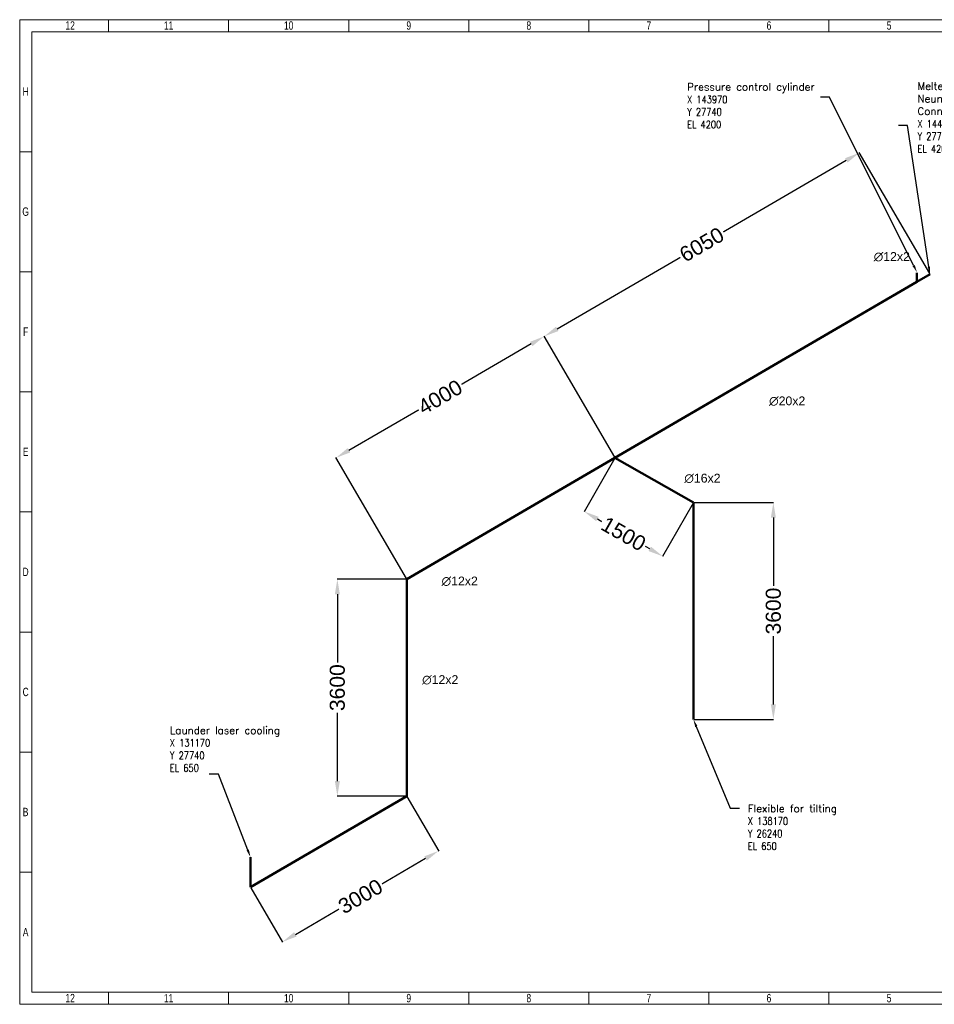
# Model space of a CAD drawing. Header units: millimetres. Extents: x 47656 to 70526, y -87907 to -71571.
# Tile 1 of 14: x 47656 to 62831, y -87907 to -71571. Entities that reach past the tile are written whole.
import ezdxf
from ezdxf import colors
from ezdxf.entities.mleader import LeaderData, LeaderLine
from ezdxf.math import Vec2, Vec3

# ---------------------------------------------------------------- set-up
doc = ezdxf.new("R2010")
doc.units = ezdxf.units.MM
doc.header["$LTSCALE"] = 0.25
doc.linetypes.add('HS_Solid', pattern=[0])
for name, color, linetype in [('Annotation', 7, 'Continuous'), ('COTAS', 136, 'Continuous'), ('Dimension', 1, 'Continuous')]:
    doc.layers.add(name, color=color, linetype=linetype)
doc.layers.add('Pipe Small Bore', color=30, linetype='Continuous', lineweight=50)
doc.styles.add('AdskIsoMetric', font='romans.shx')
doc.styles.add('MtXpl_Arial_Unicode_', font='ARIALUNI.ttf')
doc.styles.add('SLDTEXTSTYLE3', font='TXT', dxfattribs={"width": 0.75})
doc.styles.get("Standard").update_dxf_attribs({"font": 'arial.ttf'})
doc.dimstyles.new('AdskIsoMetric', dxfattribs={"dimtxt": 2.5, "dimasz": 2.5, "dimexe": 1, "dimexo": 2, "dimgap": 0.8, "dimtad": 1, "dimdec": 0, "dimrnd": 1, "dimzin": 0, "dimdsep": 46, "dimtxsty": 'AdskIsoMetric', "dimcen": 0, "dimclrt": 7, "dimadec": 0, "dimazin": 0, "dimtfac": 1, "dimtdec": 0, "dimtmove": 1, "dimatfit": 3, "dimfxl": 1, "dimtfill": 1, "dimfrac": 2, "dimtolj": 1, "dimtzin": 0, "dimarcsym": 0})

# ---------------------------------------------------------------- blocks, each defined once
blk = doc.blocks.new('cajetin')
at = {"color": 7, "linetype": 'Continuous', "lineweight": 18}
for p, q in [((0, 0), (0, 615)), ((0, 615), (861, 615)), ((55.5, 607.5), (55.5, 615)), ((130.5, 607.5), (130.5, 615)), ((205.5, 607.5), (205.5, 615)), ((280.5, 607.5), (280.5, 615)), ((355.5, 607.5), (355.5, 615)), ((430.5, 607.5), (430.5, 615)), ((505.5, 607.5), (505.5, 615)), ((7.5, 7.5), (7.5, 607.5)), ((7.5, 607.5), (853.5, 607.5)), ((430.5, 607.5), (430.5, 607.5)), ((7.5, 532.5), (0, 532.5)), ((7.5, 457.5), (0, 457.5)), ((7.5, 382.5), (0, 382.5)), ((7.5, 307.5), (0, 307.5)), ((7.5, 307.5), (7.5, 307.5)), ((7.5, 232.5), (0, 232.5)), ((7.5, 157.5), (0, 157.5)), ((7.5, 82.5), (0, 82.5)), ((853.5, 7.5), (7.5, 7.5)), ((55.5, 7.5), (55.5, 0)), ((130.5, 7.5), (130.5, 0)), ((205.5, 7.5), (205.5, 0)), ((280.5, 7.5), (280.5, 0)), ((355.5, 7.5), (355.5, 0)), ((430.5, 7.5), (430.5, 7.5)), ((430.5, 7.5), (430.5, 0)), ((505.5, 7.5), (505.5, 0)), ((861, 0), (0, 0))]:
    blk.add_line(p, q, dxfattribs=at)
at = {"color": 7, "linetype": 'Continuous', "lineweight": 0, "char_height": 5.25, "attachment_point": 2, "style": 'SLDTEXTSTYLE3'}
for s, insert in [('12', (31.51, 613.99)), ('11', (93.01, 613.99)), ('10', (168.01, 613.99)), ('9', (243.01, 613.99)), ('8', (318.01, 613.99)), ('7', (393.01, 613.99)), ('6', (468.01, 613.99)), ('5', (543.01, 613.99)), ('H', (3.75, 572.74)), ('G', (3.68, 497.74)), ('F', (3.71, 422.74)), ('E', (3.74, 347.74)), ('D', (3.68, 272.74)), ('C', (3.73, 197.74)), ('B', (3.69, 122.74)), ('A', (3.7, 47.74)), ('12', (31.51, 6.49)), ('11', (93.01, 6.49)), ('10', (168.01, 6.49)), ('9', (243.01, 6.49)), ('8', (318.01, 6.49)), ('7', (393.01, 6.49)), ('6', (468.01, 6.49)), ('5', (543.01, 6.49))]:
    blk.add_mtext(s, dxfattribs=dict(at, insert=insert))
blk = doc.blocks.new('*D43')
at = {"layer": 'Defpoints', "color": 0}
for p in [(61587, -73780), (62760, -75793), (57533, -78840)]:
    blk.add_point(p, dxfattribs=at)
at = {"layer": 'Dimension', "color": 0, "lineweight": -2}
for p, q in [((62755, -75785), (61584, -73776)), ((61371, -73906), (59299, -75113)), ((56575, -76701), (58647, -75493)), ((57528, -78831), (56357, -76822))]:
    blk.add_line(p, q, dxfattribs=at)
at = {"layer": 'Dimension', "color": 0}
for points in [[(61392, -73942), (61350, -73870), (61587, -73780)], [(56555, -76665), (56596, -76737), (56359, -76826)]]:
    blk.add_solid(points, dxfattribs=at)
at = {"layer": 'Dimension', "color": 7, "insert": (58973, -75303), "char_height": 250, "attachment_point": 5, "rotation": 30.2327, "bg_fill": 3, "box_fill_scale": 1.1, "bg_fill_color": 257, "bg_fill_transparency": 0}
blk.add_mtext('\\A1;6050', dxfattribs=at)
blk = doc.blocks.new('*D44')
at = {"layer": 'Defpoints', "color": 0}
for p in [(57533, -78840), (58836, -79583), (58327, -80475)]:
    blk.add_point(p, dxfattribs=at)
at = {"layer": 'Dimension', "color": 0, "lineweight": -2}
for p, q in [((57528, -78848), (57021, -79736)), ((58831, -79592), (58324, -80479)), ((57241, -79855), (57358, -79922)), ((58109, -80351), (57992, -80284))]:
    blk.add_line(p, q, dxfattribs=at)
at = {"layer": 'Dimension', "color": 0}
for points in [[(57262, -79819), (57220, -79892), (57024, -79732)], [(58089, -80387), (58130, -80315), (58327, -80475)]]:
    blk.add_solid(points, dxfattribs=at)
at = {"layer": 'Dimension', "color": 7, "insert": (57675, -80103), "char_height": 250, "attachment_point": 5, "rotation": 330.2866, "bg_fill": 3, "box_fill_scale": 1.1, "bg_fill_color": 257, "bg_fill_transparency": 0}
blk.add_mtext('\\A1;1500', dxfattribs=at)
blk = doc.blocks.new('*D45')
at = {"layer": 'Defpoints', "color": 0}
for p in [(58836, -79583), (58836, -83183), (60161, -83183)]:
    blk.add_point(p, dxfattribs=at)
at = {"layer": 'Dimension', "color": 0, "lineweight": -2}
for p, q in [((58846, -79583), (60166, -79583)), ((60161, -79833), (60161, -81006)), ((60161, -82933), (60161, -81760)), ((58846, -83183), (60166, -83183))]:
    blk.add_line(p, q, dxfattribs=at)
at = {"layer": 'Dimension', "color": 0}
for points in [[(60203, -79833), (60119, -79833), (60161, -79583)], [(60119, -82933), (60203, -82933), (60161, -83183)]]:
    blk.add_solid(points, dxfattribs=at)
at = {"layer": 'Dimension', "color": 7, "insert": (60161, -81383), "char_height": 250, "attachment_point": 5, "rotation": 89.9999, "bg_fill": 3, "box_fill_scale": 1.1, "bg_fill_color": 257, "bg_fill_transparency": 0}
blk.add_mtext('\\A1;3600', dxfattribs=at)
blk = doc.blocks.new('*D46')
at = {"layer": 'Defpoints', "color": 0}
for p in [(54077, -80854), (52927, -84454), (54077, -84454)]:
    blk.add_point(p, dxfattribs=at)
at = {"layer": 'Dimension', "color": 0, "lineweight": -2}
for p, q in [((54067, -80854), (52922, -80854)), ((52927, -81104), (52927, -82277)), ((52927, -84204), (52927, -83030)), ((54067, -84454), (52922, -84454))]:
    blk.add_line(p, q, dxfattribs=at)
at = {"layer": 'Dimension', "color": 0}
for points in [[(52969, -81104), (52885, -81104), (52927, -80854)], [(52885, -84204), (52969, -84204), (52927, -84454)]]:
    blk.add_solid(points, dxfattribs=at)
at = {"layer": 'Dimension', "color": 7, "insert": (52927, -82654), "char_height": 250, "attachment_point": 5, "rotation": 90, "bg_fill": 3, "box_fill_scale": 1.1, "bg_fill_color": 257, "bg_fill_transparency": 0}
blk.add_mtext('\\A1;3600', dxfattribs=at)
blk = doc.blocks.new('*D47')
at = {"layer": 'Defpoints', "color": 0}
for p in [(54077, -84454), (51485, -85964), (52014, -86873)]:
    blk.add_point(p, dxfattribs=at)
at = {"layer": 'Dimension', "color": 0, "lineweight": -2}
for p, q in [((54082, -84462), (54609, -85366)), ((54390, -85488), (53636, -85928)), ((51490, -85973), (52017, -86877)), ((52230, -86747), (52985, -86307))]:
    blk.add_line(p, q, dxfattribs=at)
at = {"layer": 'Dimension', "color": 0}
for points in [[(54411, -85524), (54369, -85452), (54606, -85362)], [(52209, -86711), (52251, -86783), (52014, -86873)]]:
    blk.add_solid(points, dxfattribs=at)
at = {"layer": 'Dimension', "color": 7, "insert": (53310, -86117), "char_height": 250, "attachment_point": 5, "rotation": 30.2327, "bg_fill": 3, "box_fill_scale": 1.1, "bg_fill_color": 257, "bg_fill_transparency": 0}
blk.add_mtext('\\A1;3000', dxfattribs=at)
blk = doc.blocks.new('*D57')
at = {"layer": 'Defpoints', "color": 0}
for p in [(56359, -76826), (57533, -78840), (54077, -80854)]:
    blk.add_point(p, dxfattribs=at)
at = {"layer": 'Dimension', "color": 0, "lineweight": -2}
for p, q in [((57528, -78831), (56357, -76822)), ((56143, -76952), (54961, -77641)), ((53120, -78715), (54302, -78026)), ((54072, -80845), (52901, -78836))]:
    blk.add_line(p, q, dxfattribs=at)
at = {"layer": 'Dimension', "color": 0}
for points in [[(56164, -76988), (56123, -76916), (56359, -76826)], [(53099, -78679), (53141, -78751), (52904, -78841)]]:
    blk.add_solid(points, dxfattribs=at)
at = {"layer": 'Dimension', "color": 7, "insert": (54632, -77833), "char_height": 250, "attachment_point": 5, "rotation": 30.2327, "bg_fill": 3, "box_fill_scale": 1.1, "bg_fill_color": 257, "bg_fill_transparency": 0}
blk.add_mtext('\\A1;4000', dxfattribs=at)
blk = doc.blocks.new('zw$62CE')
at = {"layer": 'Pipe Small Bore'}
for points in [[(6221, 6720), (11232, 9640)], [(11232, 9790), (11232, 9640)], [(11232, 9640), (11448, 9766)], [(2765, 4706), (6221, 6720)], [(6221, 6720), (7523, 5977)], [(7523, 5977), (7523, 2377)], [(2765, 4706), (2765, 1106)], [(173, -405), (2765, 1106)], [(173, 95), (173, -405)]]:
    blk.add_lwpolyline(points, dxfattribs=at)
at = {"char_height": 125, "attachment_point": 1, "style": 'AdskIsoMetric'}
for s, heights, insert in [('Pressure control cylinder^J{\\W0.8;X 143970^JY 27740^JEL 4200}', [0], (7418, 12936)), ("Melter #1^JNeumatic maintenance unit^J\\A1;Connection: 3/4''G^J\\A0;\\W0.8;X 144220^JY 27740^JEL 4200", [0], (11240, 12949)), ('Launder laser cooling^J{\\W0.8;X 131170^JY 27740^JEL 650}', [0], (-1164, 2261)), ('Flexible for tilting^J{\\W0.8;X 138170^JY 26240^JEL 650}', [750], (8425, 963))]:
    blk.add_mtext_dynamic_manual_height_columns(s, width=199051.18, gutter_width=625, heights=heights, dxfattribs=dict(at, insert=insert))
at = {"layer": 'COTAS', "color": 7, "linetype": 'HS_Solid', "style": 'MtXpl_Arial_Unicode_'}
for s, p in [('∅12x2', (10514, 9986)), ('∅20x2', (8778, 7591)), ('∅16x2', (7372, 6309)), ('∅12x2', (3344, 4602)), ('∅12x2', (3021, 2966))]:
    blk.add_text(s, height=146.2, dxfattribs=at).set_placement(p)
at = {"layer": 'Annotation'}
ml = blk.add_multileader_mtext('Standard', dxfattribs=at)
ml.set_content('')
ml.set_leader_properties()
ml.build(insert=Vec2(0, 0))
ml.multileader.update_dxf_attribs({"dogleg_length": 3.06, "arrow_head_size": 125})
ctx = ml.context
ctx.base_point, ctx.char_height, ctx.arrow_head_size, ctx.landing_gap_size, ctx.plane_origin = Vec3(9628, 12702), 200, 125, 100, Vec3(5094, -845)
notes = []
notes.append((ctx, [(0, (1, 1, 0), (9782, 12702), (-1, 0), 153, [(0, [(11232, 9798)], 256, [])])]))
ctx.mtext, ml.multileader.dxf.content_type = None, 0
ml = blk.add_multileader_mtext('Standard', dxfattribs=at)
ml.set_content('')
ml.set_leader_properties()
ml.build(insert=Vec2(0, 0))
ml.multileader.update_dxf_attribs({"dogleg_length": 3.06, "arrow_head_size": 125})
ctx = ml.context
ctx.base_point, ctx.char_height, ctx.arrow_head_size, ctx.landing_gap_size, ctx.plane_origin = Vec3(10924, 12232), 200, 125, 100, Vec3(5407, -845)
notes.append((ctx, [(0, (1, 1, 0), (11077, 12232), (-1, 0), 153, [(0, [(11448, 9766)], 256, [])])]))
ctx.mtext, ml.multileader.dxf.content_type = None, 0
ml = blk.add_multileader_mtext('Standard', dxfattribs=at)
ml.set_content('')
ml.set_leader_properties()
ml.build(insert=Vec2(0, 0))
ml.multileader.update_dxf_attribs({"dogleg_length": 3.06, "arrow_head_size": 125})
ctx = ml.context
ctx.base_point, ctx.char_height, ctx.arrow_head_size, ctx.landing_gap_size, ctx.plane_origin = Vec3(8285, 906), 200, 125, 100, Vec3(1385, -8666)
ctx.text_align_type = 2
notes.append((ctx, [(0, (1, 1, 0), (8132, 906), (1, 0), 153, [(0, [(7523, 2377)], 256, [])])]))
ctx.mtext, ml.multileader.dxf.content_type = None, 0
ml = blk.add_multileader_mtext('Standard', dxfattribs=at)
ml.set_content('')
ml.set_leader_properties()
ml.build(insert=Vec2(0, 0))
ml.multileader.update_dxf_attribs({"dogleg_length": 3.06, "arrow_head_size": 125})
ctx = ml.context
ctx.base_point, ctx.char_height, ctx.arrow_head_size, ctx.landing_gap_size, ctx.plane_origin = Vec3(-511, 1469), 200, 125, 100, Vec3(-10011, -10415)
notes.append((ctx, [(0, (1, 1, 0), (-357, 1469), (-1, 0), 153, [(0, [(173, 95)], 256, [])])]))
ctx.mtext, ml.multileader.dxf.content_type = None, 0
for ctx, leaders in notes:
    for number, flags, end, landing, length, lines in leaders:
        leader = LeaderData()
        leader.index, (leader.has_last_leader_line, leader.has_dogleg_vector, leader.attachment_direction) = number, flags
        leader.last_leader_point, leader.dogleg_vector, leader.dogleg_length = Vec3(end), Vec3(landing), length
        for number, points, colour, breaks in lines:
            line = LeaderLine()
            line.index, line.vertices, line.color, line.breaks = number, Vec3.list(points), colors.encode_raw_color(colour), breaks
            leader.lines.append(line)
        ctx.leaders.append(leader)

msp = doc.modelspace()

# ---------------------------------------------------------------- block references
at = {"xscale": 26.5625, "yscale": 26.5625, "zscale": 26.5625}
msp.add_blockref('cajetin', (47656.2, -87907.4), dxfattribs=at)
msp.add_blockref('zw$62CE', (51312, -85559.7))

# ---------------------------------------------------------------- next in the draw order: dimensions: what is measured, and where the dimension line sits
at = {"layer": 'Dimension'}
for p1, p2, distance, picture, middle in [((57532.7, -78839.7), (62759.9, -75793.4), 2330.1, '*D43', (58973.1, -75303.3)), ((54076.8, -80853.7), (54076.8, -84453.7), -1149.7, '*D46', (52927.1, -82653.7))]:
    dim = msp.add_aligned_dim(p1=p1, p2=p2, distance=distance, dimstyle='AdskIsoMetric', override={"dimscale": 5, "dimtxt": 50, "dimasz": 50, "dimtad": 0, "dimrnd": 10, "dimtxsty": 'Standard', "dimtfill": 1, "dimtfillclr": 0}, dxfattribs=at)
    dim.commit()
    dim.dimension.update_dxf_attribs({"geometry": picture, "text_midpoint": middle})

# ---------------------------------------------------------------- next in the draw order: dimensions: what is measured, and where the dimension line sits
for p1, p2, distance, picture, middle in [((57532.7, -78839.7), (58835.5, -79583.2), -1026.9, '*D44', (57675.1, -80103.3)), ((54076.8, -84453.7), (51484.8, -85964.3), 1051.4, '*D47', (53310.2, -86117.4))]:
    dim = msp.add_aligned_dim(p1=p1, p2=p2, distance=distance, dimstyle='AdskIsoMetric', override={"dimscale": 5, "dimtxt": 50, "dimasz": 50, "dimtad": 0, "dimrnd": 10, "dimtxsty": 'Standard', "dimtfill": 1, "dimtfillclr": 0}, dxfattribs=at)
    dim.commit()
    dim.dimension.update_dxf_attribs({"geometry": picture, "text_midpoint": middle})

# ---------------------------------------------------------------- next in the draw order: dimensions: what is measured, and where the dimension line sits
for p1, p2, distance, picture, middle in [((54076.8, -80853.7), (57532.7, -78839.7), 2330.1, '*D57', (54631.5, -77833.5)), ((58835.5, -79583.2), (58835.5, -83183.2), 1325.5, '*D45', (60161, -81383.2))]:
    dim = msp.add_aligned_dim(p1=p1, p2=p2, distance=distance, dimstyle='AdskIsoMetric', override={"dimscale": 5, "dimtxt": 50, "dimasz": 50, "dimtad": 0, "dimrnd": 10, "dimtxsty": 'Standard', "dimtfill": 1, "dimtfillclr": 0}, dxfattribs=at)
    dim.commit()
    dim.dimension.update_dxf_attribs({"geometry": picture, "text_midpoint": middle})

doc.saveas('drawing.dxf')
